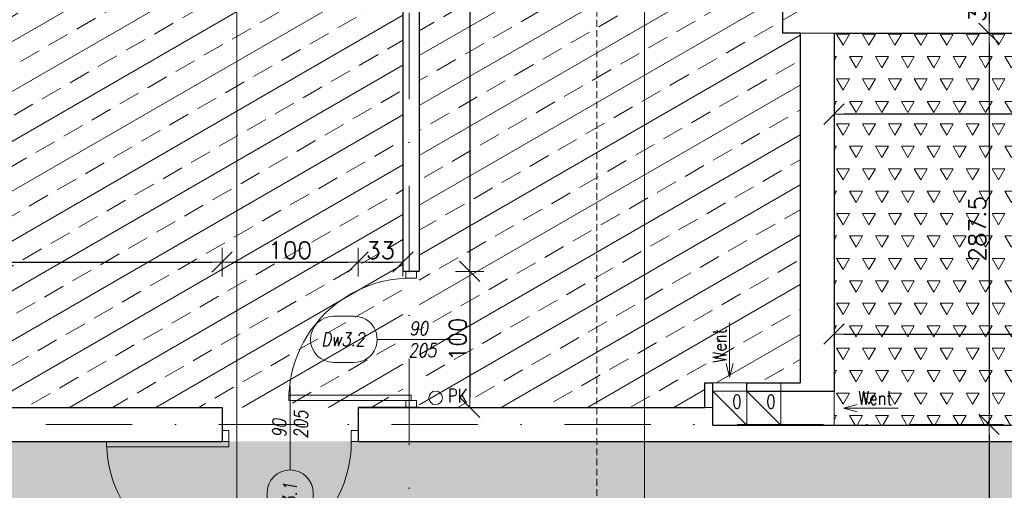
# Model space of a CAD drawing. Header units: millimetres. Extents: x 28291 to 177760, y -399809 to -170937.
# Tile 164 of 256: x 52306 to 53030, y -194688 to -194342. Entities that reach past the tile are written whole.
import ezdxf
from ezdxf.enums import TextEntityAlignment as Align

# ---------------------------------------------------------------- set-up
doc = ezdxf.new("R2010")
doc.units = ezdxf.units.MM
doc.linetypes.add('CARKOVANA', pattern=[7.5, 5, -2.5])
doc.linetypes.add('DASHDOT', pattern=[25.4, 12.7, -6.35, 0, -6.35])
doc.layers.get('0').update_dxf_attribs({"lineweight": 0})
for name, color, linetype, lineweight in [('!! 0_ Istn-sciany', 3, 'Continuous', 30), ('!! 0_ Istn-widok', 1, 'Continuous', 15), ('!! 0_Istn-drzwi', 1, 'Continuous', 13), ('!! 0_Istn-went', 5, 'Continuous', 13), ('!! 2_posadzki winyle 1', 31, 'Continuous', 9), ('!! 2_posadzki winyle 2', 43, 'Continuous', 9), ('!! wymiary osi', 250, 'Continuous', 9), ('0-osie-liniA', 14, 'DASHDOT', 5)]:
    doc.layers.add(name, color=color, linetype=linetype, lineweight=lineweight)
for name, color, linetype, lineweight, true_color in [('!! 0_Istn-armatura', 9, 'Continuous', 9, 0x808080), ('!! 1_drzwi-linia - zrealizowane', 7, 'Continuous', 5, 0x7a7a7a), ('!! 1_Wyburzenia', 252, 'CARKOVANA', 13, 0x696969), ('!! 2_OPIS DRZWI ZREAZL', 7, 'Continuous', 5, 0xb5b5b5)]:
    doc.layers.add(name, color=color, linetype=linetype, lineweight=lineweight, true_color=true_color)
doc.layers.add('!! 0_ramki', color=66, linetype='Continuous', lineweight=9, plot=False)
doc.styles.add('50', font='ROMANS.shx', dxfattribs={"width": 0.8, "height": 10})
doc.styles.add('ARCHETYP', font='romans.shx', dxfattribs={"height": 15})
doc.styles.add('TXT', font='simplex.shx')
doc.dimstyles.new('DIM50', dxfattribs={"dimscale": 5, "dimtxt": 2.5, "dimasz": 1.5, "dimexe": 0, "dimexo": 0, "dimgap": 0.5, "dimtad": 1, "dimdec": 4, "dimrnd": 0.5, "dimdsep": 46, "dimtxsty": 'TXT', "dimblk1": 'TICK1', "dimblk2": 'TICK1', "dimsah": 1, "dimcen": 0, "dimse1": 1, "dimse2": 1, "dimclrd": 1, "dimclre": 7, "dimclrt": 9, "dimadec": 0, "dimazin": 0, "dimtfac": 1, "dimtdec": 4, "dimtmove": 2, "dimatfit": 3, "dimldrblk": 'TICK1', "dimfxl": 1, "dimtolj": 1, "dimarcsym": 0})

# ---------------------------------------------------------------- blocks, each defined once
blk = doc.blocks.new('BLOK OSI')
at = {"layer": '0-osie-liniA', "ltscale": 5}
for points in [[(52592.21142, -193637.0088), (52592.21142, -199860.81919)], [(48639.25763, -194702.0883), (55442.2848, -194702.0883)]]:
    blk.add_lwpolyline(points, dxfattribs=at)
blk = doc.blocks.new('1_ok-opis')
blk.add_line((0, 111.61), (0, 50))
for points in [[(-17, 128.61), (-17, 143.61)], [(17, 128.61), (17, 143.61)]]:
    blk.add_lwpolyline(points)
for centre, start, end in [((0, 143.61), 0, 180), ((0, 128.61), 180, 0)]:
    blk.add_arc(centre, 17, start, end)
at = {"style": 'ARCHETYP'}
for tag, height, rotation, p in [('NR', 12, 90, (0, 136.9)), ('NR', 12, 270, (0, 136.9)), ('SZEROKOŚĆ', 10, 90, (-8, 78.29)), ('WYSOKOŚĆ', 10, 270, (-8, 78.29)), ('WYSOKOŚĆ', 10, 90, (8, 78.29)), ('SZEROKOŚĆ', 10, 270, (8, 78.29))]:
    blk.add_attdef(tag, text='', height=height, rotation=rotation, dxfattribs=at).set_placement(p, align=Align.MIDDLE)
blk = doc.blocks.new('TICK1')
at = {"color": 2}
blk.add_line((-1, -1), (1, 1), dxfattribs=at)
at = {"color": 0}
for p, q in [((0, -1.4), (0, 1.4)), ((0, 0), (-1, 0))]:
    blk.add_line(p, q, dxfattribs=at)
blk = doc.blocks.new('*D2404')
at = {"layer": '!! wymiary osi', "color": 1, "lineweight": -2, "transparency": 16777216}
blk.add_line((53018.78, -194321.09), (53018.78, -194344.09), dxfattribs=at)
at = {"layer": 'DEFPOINTS', "color": 0, "transparency": 16777216}
for p in [(52948.71, -194313.59), (52948.71, -194351.59), (53018.78, -194351.59)]:
    blk.add_point(p, dxfattribs=at)
at = {"layer": '!! wymiary osi', "color": 1, "lineweight": -2, "transparency": 16777216, "xscale": 7.5, "yscale": 7.5, "zscale": 7.5}
for p, rotation in [((53018.78, -194313.59), 90), ((53018.78, -194351.59), 270)]:
    blk.add_blockref('TICK1', p, dxfattribs=dict(at, rotation=rotation))
at = {"layer": '!! wymiary osi', "color": 9, "transparency": 16777216, "insert": (53010.03, -194332.59), "char_height": 12.5, "attachment_point": 5, "rotation": 90, "style": 'TXT'}
blk.add_mtext('\\A1;38', dxfattribs=at)
blk = doc.blocks.new('*D2405')
at = {"layer": '!! wymiary osi', "color": 1, "lineweight": -2, "transparency": 16777216}
blk.add_line((53018.78, -194359.09), (53018.78, -194631.59), dxfattribs=at)
at = {"layer": 'DEFPOINTS', "color": 0, "transparency": 16777216}
for p in [(52948.71, -194351.59), (53018.78, -194639.09), (53018.78, -194639.09)]:
    blk.add_point(p, dxfattribs=at)
at = {"layer": '!! wymiary osi', "color": 1, "lineweight": -2, "transparency": 16777216, "xscale": 7.5, "yscale": 7.5, "zscale": 7.5}
for p, rotation in [((53018.78, -194351.59), 90), ((53018.78, -194639.09), 270)]:
    blk.add_blockref('TICK1', p, dxfattribs=dict(at, rotation=rotation))
at = {"layer": '!! wymiary osi', "color": 9, "transparency": 16777216, "insert": (53010.03, -194495.34), "char_height": 12.5, "attachment_point": 5, "rotation": 90, "style": 'TXT'}
blk.add_mtext('\\A1;287.5', dxfattribs=at)
blk = doc.blocks.new('*D2406')
at = {"layer": '!! wymiary osi', "color": 1, "lineweight": -2, "transparency": 16777216}
blk.add_line((53018.78, -194646.59), (53018.78, -194919.09), dxfattribs=at)
at = {"layer": 'DEFPOINTS', "color": 0, "transparency": 16777216}
for p in [(53018.78, -194639.09), (53018.78, -194926.59), (53018.78, -194926.59)]:
    blk.add_point(p, dxfattribs=at)
at = {"layer": '!! wymiary osi', "color": 1, "lineweight": -2, "transparency": 16777216, "xscale": 7.5, "yscale": 7.5, "zscale": 7.5}
for p, rotation in [((53018.78, -194639.09), 90), ((53018.78, -194926.59), 270)]:
    blk.add_blockref('TICK1', p, dxfattribs=dict(at, rotation=rotation))
at = {"layer": '!! wymiary osi', "color": 9, "transparency": 16777216, "insert": (53010.03, -194782.84), "char_height": 12.5, "attachment_point": 5, "rotation": 90, "style": 'TXT'}
blk.add_mtext('\\A1;287.5', dxfattribs=at)
blk = doc.blocks.new('*D2421')
at = {"layer": '!! wymiary osi', "color": 1, "lineweight": -2, "transparency": 16777216}
blk.add_line((53224.21, -194411.04), (52912.21, -194411.04), dxfattribs=at)
at = {"layer": 'DEFPOINTS', "color": 0, "transparency": 16777216}
for p in [(52904.71, -194351.59), (53231.71, -194351.59), (52904.71, -194411.04)]:
    blk.add_point(p, dxfattribs=at)
at = {"layer": '!! wymiary osi', "color": 1, "lineweight": -2, "transparency": 16777216, "xscale": 7.5, "yscale": 7.5, "zscale": 7.5, "rotation": 180}
blk.add_blockref('TICK1', (52904.71, -194411.04), dxfattribs=at)
at = {"layer": '!! wymiary osi', "color": 1, "lineweight": -2, "transparency": 16777216, "xscale": 7.5, "yscale": 7.5, "zscale": 7.5}
blk.add_blockref('TICK1', (53231.71, -194411.04), dxfattribs=at)
at = {"layer": '!! wymiary osi', "color": 9, "transparency": 16777216, "insert": (53068.21, -194402.29), "char_height": 12.5, "attachment_point": 5, "style": 'TXT'}
blk.add_mtext('\\A1;327', dxfattribs=at)
blk = doc.blocks.new('*D2422')
at = {"layer": '!! wymiary osi', "color": 1, "lineweight": -2, "transparency": 16777216}
blk.add_line((52636.76, -193999.09), (52636.76, -194519.09), dxfattribs=at)
at = {"layer": 'DEFPOINTS', "color": 0, "transparency": 16777216}
for p in [(52599.71, -193991.59), (52599.71, -194526.59), (52636.76, -194526.59)]:
    blk.add_point(p, dxfattribs=at)
at = {"layer": '!! wymiary osi', "color": 1, "lineweight": -2, "transparency": 16777216, "xscale": 7.5, "yscale": 7.5, "zscale": 7.5}
for p, rotation in [((52636.76, -193991.59), 90), ((52636.76, -194526.59), 270)]:
    blk.add_blockref('TICK1', p, dxfattribs=dict(at, rotation=rotation))
at = {"layer": '!! wymiary osi', "color": 9, "transparency": 16777216, "insert": (52628.01, -194259.09), "char_height": 12.5, "attachment_point": 5, "rotation": 90, "style": 'TXT'}
blk.add_mtext('\\A1;535', dxfattribs=at)
blk = doc.blocks.new('*D2423')
at = {"layer": '!! wymiary osi', "color": 1, "lineweight": -2, "transparency": 16777216}
blk.add_line((52636.76, -194534.09), (52636.76, -194619.09), dxfattribs=at)
at = {"layer": 'DEFPOINTS', "color": 0, "transparency": 16777216}
for p in [(52599.71, -194526.59), (52601.01, -194626.59), (52636.76, -194626.59)]:
    blk.add_point(p, dxfattribs=at)
at = {"layer": '!! wymiary osi', "color": 1, "lineweight": -2, "transparency": 16777216, "xscale": 7.5, "yscale": 7.5, "zscale": 7.5}
for p, rotation in [((52636.76, -194526.59), 90), ((52636.76, -194626.59), 270)]:
    blk.add_blockref('TICK1', p, dxfattribs=dict(at, rotation=rotation))
at = {"layer": '!! wymiary osi', "color": 9, "transparency": 16777216, "insert": (52628.01, -194576.59), "char_height": 12.5, "attachment_point": 5, "rotation": 90, "style": 'TXT'}
blk.add_mtext('\\A1;100', dxfattribs=at)
blk = doc.blocks.new('*D2424')
at = {"layer": '!! wymiary osi', "color": 1, "lineweight": -2, "transparency": 16777216}
blk.add_line((52912.21, -194572.73), (53357.21, -194572.73), dxfattribs=at)
at = {"layer": 'DEFPOINTS', "color": 0, "transparency": 16777216}
for p in [(53364.71, -194572.73), (52904.71, -194639.59), (53364.71, -194639.59)]:
    blk.add_point(p, dxfattribs=at)
at = {"layer": '!! wymiary osi', "color": 1, "lineweight": -2, "transparency": 16777216, "xscale": 7.5, "yscale": 7.5, "zscale": 7.5, "rotation": 180}
blk.add_blockref('TICK1', (52904.71, -194572.73), dxfattribs=at)
at = {"layer": '!! wymiary osi', "color": 1, "lineweight": -2, "transparency": 16777216, "xscale": 7.5, "yscale": 7.5, "zscale": 7.5}
blk.add_blockref('TICK1', (53364.71, -194572.73), dxfattribs=at)
at = {"layer": '!! wymiary osi', "color": 9, "transparency": 16777216, "insert": (53134.71, -194563.98), "char_height": 12.5, "attachment_point": 5, "style": 'TXT'}
blk.add_mtext('\\A1;460', dxfattribs=at)
blk = doc.blocks.new('*D2592')
at = {"layer": '!! wymiary osi', "color": 1, "lineweight": -2, "transparency": 16777216}
blk.add_line((51711.21, -194519.81), (52447.21, -194519.81), dxfattribs=at)
at = {"layer": 'DEFPOINTS', "color": 0, "transparency": 16777216}
for p in [(52454.71, -194519.81), (51703.71, -194576.55), (52454.71, -194594.55)]:
    blk.add_point(p, dxfattribs=at)
at = {"layer": '!! wymiary osi', "color": 1, "lineweight": -2, "transparency": 16777216, "xscale": 7.5, "yscale": 7.5, "zscale": 7.5, "rotation": 180}
blk.add_blockref('TICK1', (51703.71, -194519.81), dxfattribs=at)
at = {"layer": '!! wymiary osi', "color": 1, "lineweight": -2, "transparency": 16777216, "xscale": 7.5, "yscale": 7.5, "zscale": 7.5}
blk.add_blockref('TICK1', (52454.71, -194519.81), dxfattribs=at)
at = {"layer": '!! wymiary osi', "color": 9, "transparency": 16777216, "insert": (52079.21, -194511.06), "char_height": 12.5, "attachment_point": 5, "style": 'TXT'}
blk.add_mtext('\\A1;751', dxfattribs=at)
blk = doc.blocks.new('*D2593')
at = {"layer": '!! wymiary osi', "color": 1, "lineweight": -2, "transparency": 16777216}
blk.add_line((52462.21, -194519.81), (52547.21, -194519.81), dxfattribs=at)
at = {"layer": 'DEFPOINTS', "color": 0, "transparency": 16777216}
for p in [(52554.71, -194519.81), (52454.71, -194594.55), (52554.71, -194594.55)]:
    blk.add_point(p, dxfattribs=at)
at = {"layer": '!! wymiary osi', "color": 1, "lineweight": -2, "transparency": 16777216, "xscale": 7.5, "yscale": 7.5, "zscale": 7.5, "rotation": 180}
blk.add_blockref('TICK1', (52454.71, -194519.81), dxfattribs=at)
at = {"layer": '!! wymiary osi', "color": 1, "lineweight": -2, "transparency": 16777216, "xscale": 7.5, "yscale": 7.5, "zscale": 7.5}
blk.add_blockref('TICK1', (52554.71, -194519.81), dxfattribs=at)
at = {"layer": '!! wymiary osi', "color": 9, "transparency": 16777216, "insert": (52504.71, -194511.06), "char_height": 12.5, "attachment_point": 5, "style": 'TXT'}
blk.add_mtext('\\A1;100', dxfattribs=at)
blk = doc.blocks.new('*D2594')
at = {"layer": '!! wymiary osi', "color": 1, "lineweight": -2, "transparency": 16777216}
blk.add_line((52562.21, -194519.81), (52580.21, -194519.81), dxfattribs=at)
at = {"layer": 'DEFPOINTS', "color": 0, "transparency": 16777216}
for p in [(52587.71, -194519.81), (52554.71, -194594.55), (52587.71, -194594.55)]:
    blk.add_point(p, dxfattribs=at)
at = {"layer": '!! wymiary osi', "color": 1, "lineweight": -2, "transparency": 16777216, "xscale": 7.5, "yscale": 7.5, "zscale": 7.5, "rotation": 180}
blk.add_blockref('TICK1', (52554.71, -194519.81), dxfattribs=at)
at = {"layer": '!! wymiary osi', "color": 1, "lineweight": -2, "transparency": 16777216, "xscale": 7.5, "yscale": 7.5, "zscale": 7.5}
blk.add_blockref('TICK1', (52587.71, -194519.81), dxfattribs=at)
at = {"layer": '!! wymiary osi', "color": 9, "transparency": 16777216, "insert": (52571.21, -194511.06), "char_height": 12.5, "attachment_point": 5, "style": 'TXT'}
blk.add_mtext('\\A1;33', dxfattribs=at)
blk = doc.blocks.new('oznaczenie przekroi')
at = {"layer": '!! 1_Wyburzenia'}
blk.add_lwpolyline([(88789.92, -193651.73), (88789.92, -199799.74)], dxfattribs=at)

msp = doc.modelspace()

# ---------------------------------------------------------------- hatches: boundary and pattern name
at = {"layer": '!! 2_posadzki winyle 1'}
h = msp.add_hatch(dxfattribs=at)
h.set_pattern_fill('TRIANG', color=256, scale=2, style=0)
h.paths.add_polyline_path([(52904.71142, -194351.5883), (53479.71142, -194351.5883), (53479.71142, -194639.5883), (52904.71142, -194639.5883)])
h = msp.add_hatch(dxfattribs=at)
h.set_pattern_fill('TRIANG', color=256, scale=2, style=0)
h.set_pattern_definition([(60, (21090.984, 20246.404), (-9.525, 16.4977839), [9.525, -9.525]), (120, (21090.984, 20246.404), (-19.05, 1e-08), [9.525, -9.525]), (0, (21086.222, 20254.653), (9.525, 16.4977839), [9.525, -9.525])])
h.paths.add_polyline_path([(52004.71142, -194926.5883), (54379.71142, -194926.5883), (54379.71142, -194767.5883), (53479.71142, -194767.5883), (53479.71142, -194651.5883), (52004.71142, -194651.5883)])
at = {"layer": '!! 2_posadzki winyle 2'}
h = msp.add_hatch(dxfattribs=at)
h.set_pattern_fill('BRASS', color=256, scale=5, angle=30, style=0)
h.paths.add_polyline_path([(51716.71142, -193991.5883), (52587.71142, -193991.5883), (52587.71142, -194626.5883), (51773.71142, -194626.5883), (51773.71142, -194608.5883), (51716.71142, -194608.5883)])
h = msp.add_hatch(dxfattribs=at)
h.set_pattern_fill('BRASS', color=256, scale=5, angle=30, style=0)
h.paths.add_polyline_path([(52599.71142, -193991.5883), (52879.71142, -193991.5883), (52879.71142, -194608.5883), (52809.71142, -194608.5883), (52809.71142, -194626.5883), (52599.71142, -194626.5883)])

# ---------------------------------------------------------------- linework, layer by layer
at = {"layer": '!! 0_ Istn-sciany'}
for points in [[(52587.71142, -193991.5883), (52587.71142, -194526.5883)], [(52599.71142, -193991.5883), (52599.71142, -194526.5883)], [(52866.71142, -193991.5883), (52866.71142, -194351.5883)], [(52879.71142, -194351.5883), (52866.71142, -194351.5883)], [(52879.71142, -194351.5883), (52879.71142, -194608.5883)], [(52904.71142, -194351.5883), (53231.71142, -194351.5883)], [(52904.71142, -194351.5883), (52904.71142, -194614.5883)], [(52587.71142, -194526.5883), (52599.71142, -194526.5883)], [(52809.71142, -194626.5883), (52809.71142, -194608.5883)], [(52809.71142, -194608.5883), (52815.71142, -194608.5883)], [(52815.71142, -194639.5883), (52815.71142, -194608.5883)], [(52840.71142, -194608.5883), (52879.71142, -194608.5883)], [(52840.71142, -194614.5883), (52840.71142, -194608.5883)], [(52840.71142, -194614.5883), (52865.71142, -194614.5883)], [(52865.71142, -194614.5883), (52904.71142, -194614.5883)], [(51773.71142, -194626.5883), (52454.71142, -194626.5883)], [(52454.71142, -194626.5883), (52454.71142, -194651.5883)], [(52554.71142, -194626.5883), (52587.71142, -194626.5883)], [(52599.71142, -194626.5883), (52554.71142, -194626.5883)], [(52554.71142, -194626.5883), (52809.71142, -194626.5883)], [(52554.71142, -194626.5883), (52554.71142, -194651.5883)], [(52815.71142, -194639.5883), (52865.71142, -194639.5883)], [(52865.71142, -194639.5883), (53364.71142, -194639.5883)], [(52004.71142, -194651.5883), (52454.71142, -194651.5883)], [(52554.71142, -194651.5883), (53364.71142, -194651.5883)]]:
    msp.add_lwpolyline(points, dxfattribs=at)
at = {"layer": '!! 0_ Istn-widok'}
for points in [[(52904.71142, -194351.5883), (52879.71142, -194351.5883)], [(52865.71142, -194614.5883), (52865.71142, -194608.5883)], [(52587.71142, -194626.5883), (52599.71142, -194626.5883)], [(52809.71142, -194626.5883), (52815.71142, -194626.5883)]]:
    msp.add_lwpolyline(points, dxfattribs=at)
at = {"layer": '!! 0_Istn-armatura'}
msp.add_circle((52611.71142, -194619.5883), 5, dxfattribs=at)
at = {"layer": '!! 0_Istn-drzwi'}
for points in [[(52618.71142, -194576.5883), (52568.71142, -194576.5883)], [(52504.71142, -194622.5883), (52504.71142, -194672.5883)]]:
    msp.add_lwpolyline(points, dxfattribs=at)
at = {"layer": '!! 0_Istn-went'}
for points in [[(52827.964, -194564.36529), (52827.964, -194604.41181)], [(52827.964, -194604.41181), (52825.2845, -194594.41181)], [(52827.964, -194604.41181), (52830.64349, -194594.41181)], [(52815.71142, -194608.5883), (52840.71142, -194608.5883)], [(52815.71142, -194614.5883), (52840.71142, -194639.5883)], [(52840.71142, -194614.5883), (52865.71142, -194639.5883)], [(52904.71142, -194614.5883), (52904.71142, -194639.5883)], [(52911.73547, -194627.0883), (52921.73547, -194624.40881)], [(52951.782, -194627.0883), (52911.73547, -194627.0883)], [(52911.73547, -194627.0883), (52921.73547, -194629.76779)]]:
    msp.add_lwpolyline(points, dxfattribs=at)
for points in [[(52815.71142, -194639.5883), (52840.71142, -194639.5883), (52840.71142, -194614.5883), (52815.71142, -194614.5883)], [(52840.71142, -194639.5883), (52865.71142, -194639.5883), (52865.71142, -194614.5883), (52840.71142, -194614.5883)]]:
    msp.add_lwpolyline(points, close=True, dxfattribs=at)
at = {"layer": '!! 0_ramki'}
for points in [[(48565.42916, -193282.57641), (52765.42916, -193282.57641), (52765.42916, -196252.57641), (48565.42916, -196252.57641)], [(52465.42916, -193282.57641), (56665.42916, -193282.57641), (56665.42916, -196252.57641), (52465.42916, -196252.57641)]]:
    msp.add_lwpolyline(points, close=True, dxfattribs=at)
at = {"layer": '!! 1_drzwi-linia - zrealizowane'}
for points in [[(52597.71142, -194531.5883), (52597.71142, -194526.5883), (52589.71142, -194526.5883), (52589.71142, -194531.5883)], [(52503.71142, -194617.5883), (52593.71142, -194617.5883), (52593.71142, -194621.5883), (52503.71142, -194621.5883)], [(52597.71142, -194621.5883), (52597.71142, -194626.5883), (52589.71142, -194626.5883), (52589.71142, -194621.5883)], [(52459.71142, -194643.5883), (52454.71142, -194643.5883), (52454.71142, -194651.5883), (52459.71142, -194651.5883)], [(52549.71142, -194643.5883), (52554.71142, -194643.5883), (52554.71142, -194651.5883), (52549.71142, -194651.5883)], [(52369.71142, -194655.5883), (52459.71142, -194655.5883), (52459.71142, -194651.5883), (52369.71142, -194651.5883)]]:
    msp.add_lwpolyline(points, close=True, dxfattribs=at)
for centre, start, end in [((52593.71142, -194621.5883), 90.00000004, 180.00000004), ((52459.71142, -194651.5883), 182.54731818, 359.99999996)]:
    msp.add_arc(centre, 90, start, end, dxfattribs=at)

# ---------------------------------------------------------------- block references
at = {"layer": '!! 0_ Istn-sciany'}
msp.add_blockref('BLOK OSI', (0, 63), dxfattribs=at)
at = {"layer": '!! 1_Wyburzenia'}
msp.add_blockref('oznaczenie przekroi', (-36059.54271, -150), dxfattribs=at)
at = {"layer": '!! 2_OPIS DRZWI ZREAZL'}
ref = msp.add_blockref('1_ok-opis', (52680.32267, -194576.5883), dxfattribs=dict(at, rotation=90.00000361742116))
ref.add_attrib('WYSOKOŚĆ', '90 ', dxfattribs={"layer": '0', "height": 10, "rotation": 0.00000362, "style": '50', "oblique": 10, "width": 0.8}).set_placement((52602.03182, -194568.5883), align=Align.MIDDLE)
ref.add_attrib('SZEROKOŚĆ', '205', dxfattribs={"layer": '0', "height": 10, "rotation": 0.00000362, "style": '50', "oblique": 10, "width": 0.8}).set_placement((52602.03182, -194584.5883), align=Align.MIDDLE)
ref.add_attrib('NR', 'Dw3.2', dxfattribs={"layer": '0', "height": 10, "rotation": 0.00000362, "style": '50', "oblique": 10, "width": 0.8}).set_placement((52543.69022, -194576.5883), align=Align.MIDDLE)
ref = msp.add_blockref('1_ok-opis', (52504.71142, -194560.97706), dxfattribs=dict(at, rotation=180.0000036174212))
ref.add_attrib('WYSOKOŚĆ', '90 ', dxfattribs={"layer": '0', "height": 10, "rotation": 90.00000362, "style": '50', "oblique": 10, "width": 0.8}).set_placement((52496.71142, -194639.26791), align=Align.MIDDLE)
ref.add_attrib('SZEROKOŚĆ', '205', dxfattribs={"layer": '0', "height": 10, "rotation": 90.00000362, "style": '50', "oblique": 10, "width": 0.8}).set_placement((52512.71142, -194639.26791), align=Align.MIDDLE)
ref.add_attrib('NR', 'Dw3.1', dxfattribs={"layer": '0', "height": 10, "rotation": 90.00000362, "style": '50', "oblique": 10, "width": 0.8}).set_placement((52504.71143, -194697.60951), align=Align.MIDDLE)

# ---------------------------------------------------------------- texts
at = {"layer": '!! 0_Istn-armatura', "style": 'ARCHETYP', "width": 0.8}
msp.add_text('PK', height=10, rotation=0.00000004, dxfattribs=at).set_placement((52620.77118, -194623.05))
at = {"layer": '!! 0_Istn-went', "style": 'ARCHETYP', "width": 0.8}
for s, rotation, p in [('Went', 89.99999996, (52825.63377, -194593.74206)), ('Went', 359.99999996, (52922.40523, -194624.75808)), ('0', 0.00000004, (52829.87286, -194627.41077)), ('0', 0.00000004, (52854.87286, -194627.41077))]:
    msp.add_text(s, height=10, rotation=rotation, dxfattribs=at).set_placement(p)

# ---------------------------------------------------------------- dimensions: what is measured, and where the dimension line sits
at = {"layer": '!! wymiary osi'}
for base, p1, p2, picture, middle in [((52636.75858, -194526.5883), (52599.71142, -193991.5883), (52599.71142, -194526.5883), '*D2422', (52628.00858, -194259.0883)), ((53018.78015, -194351.5883), (52948.71142, -194313.5883), (52948.71142, -194351.5883), '*D2404', (53010.03015, -194332.5883)), ((53018.78015, -194639.0883), (52948.71142, -194351.5883), (53018.78015, -194639.0883), '*D2405', (53010.03015, -194495.3383)), ((52636.75858, -194626.5883), (52599.71142, -194526.5883), (52601.00575, -194626.5883), '*D2423', (52628.00858, -194576.5883)), ((53018.78015, -194926.5883), (53018.78015, -194639.0883), (53018.78015, -194926.5883), '*D2406', (53010.03015, -194782.8383))]:
    dim = msp.add_linear_dim(base=base, p1=p1, p2=p2, angle=90, dimstyle='DIM50', dxfattribs=at)
    dim.commit()
    dim.dimension.update_dxf_attribs({"geometry": picture, "text_midpoint": middle})
for base, p1, p2, picture, middle in [((52904.71142, -194411.04449), (53231.71142, -194351.5883), (52904.71142, -194351.5883), '*D2421', (53068.21142, -194402.29449)), ((52454.71142, -194519.8065), (51703.71142, -194576.5469), (52454.71142, -194594.5469), '*D2592', (52079.21142, -194511.0565)), ((52554.71142, -194519.8065), (52454.71142, -194594.5469), (52554.71142, -194594.5469), '*D2593', (52504.71142, -194511.0565)), ((52587.71142, -194519.8065), (52554.71142, -194594.5469), (52587.71142, -194594.5469), '*D2594', (52571.21142, -194511.0565)), ((53364.71142, -194572.73014), (52904.71142, -194639.5883), (53364.71142, -194639.5883), '*D2424', (53134.71142, -194563.98014))]:
    dim = msp.add_linear_dim(base=base, p1=p1, p2=p2, dimstyle='DIM50', dxfattribs=at)
    dim.commit()
    dim.dimension.update_dxf_attribs({"geometry": picture, "text_midpoint": middle})

doc.saveas('drawing.dxf')
